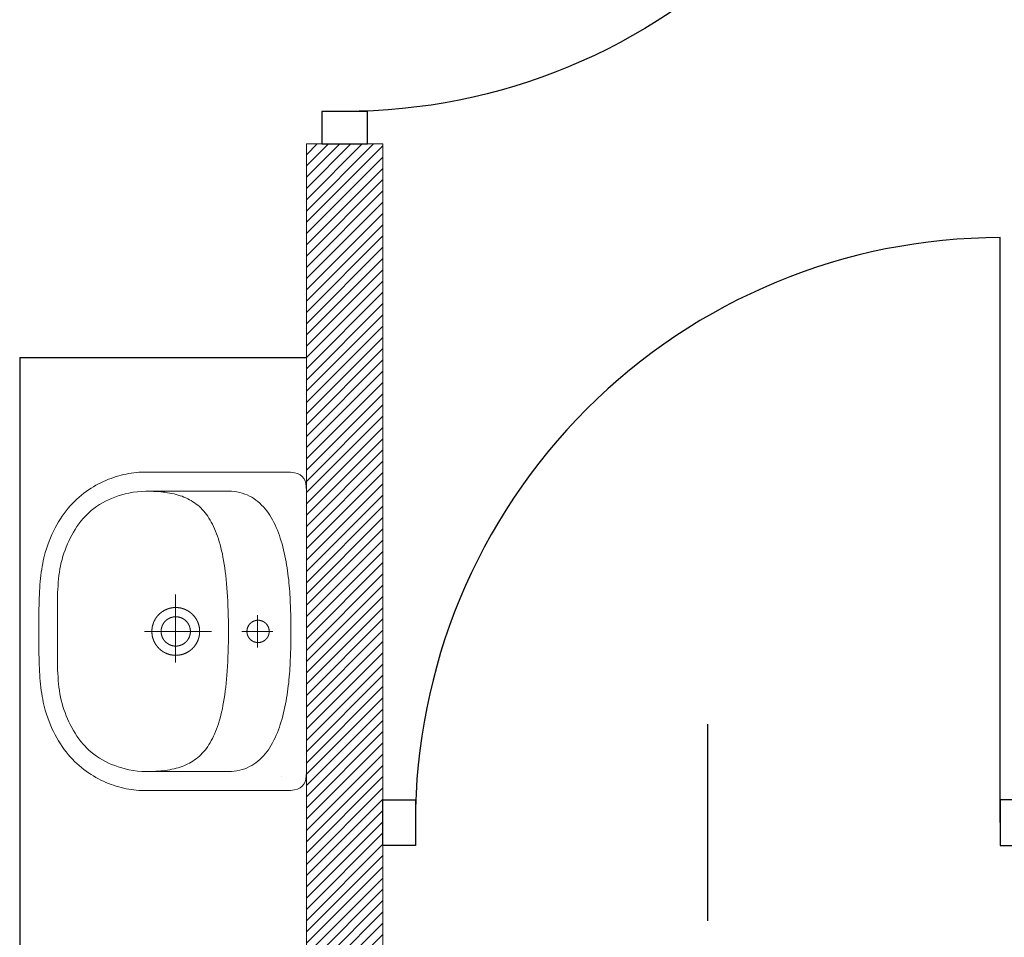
# Model space of a CAD drawing. Header units: inches. Extents: x 27484 to 71626, y -45113 to 39.
# Tile 11 of 256: x 33741 to 33896, y -40141 to -39997. Entities that reach past the tile are written whole.
import ezdxf

# ---------------------------------------------------------------- set-up
doc = ezdxf.new("R2010")
doc.units = ezdxf.units.IN
doc.header["$LTSCALE"] = 50
doc.header["$MEASUREMENT"] = 0
for name, color, linetype, lineweight in [('A-ARMATURA', 45, 'Continuous', 5), ('A-SCIANY', 5, 'Continuous', 18), ('A-SLUSARKA', 4, 'Continuous', 13), ('A-ść. istn.', 8, 'Continuous', 0), ('R-MET-DRZ', 7, 'Continuous', 15)]:
    doc.layers.add(name, color=color, linetype=linetype, lineweight=lineweight)
for name, color, linetype in [('S-DRZ-', 7, 'Continuous'), ('S-DRZ-O', 7, 'Continuous'), ('S-DRZ-SKRZYD', 5, 'Continuous'), ('S-DRZ-WEGAR', 7, 'Continuous')]:
    doc.layers.add(name, color=color, linetype=linetype)

# ---------------------------------------------------------------- blocks, each defined once
blk = doc.blocks.new('D90-L-DL')
at = {"layer": 'S-DRZ-'}
blk.add_arc((-45, 0), 90, 270, 0, dxfattribs=at)
at = {"layer": 'S-DRZ-O'}
blk.add_line((0, 15.12), (0, -15.12), dxfattribs=at)
at = {"layer": 'S-DRZ-SKRZYD'}
blk.add_line((-45, 0), (-45, -90), dxfattribs=at)
at = {"layer": 'S-DRZ-WEGAR'}
for points in [[(-50, -3.5), (-45, -3.5), (-45, 3.5), (-50, 3.5)], [(45, 3.5), (50, 3.5), (50, -3.5), (45, -3.5)]]:
    blk.add_lwpolyline(points, close=True, dxfattribs=at)
blk = doc.blocks.new('A$C07123322')
at = {"layer": 'A-SLUSARKA', "xscale": 1.020000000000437, "yscale": 1.020000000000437, "zscale": 1.020000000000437, "rotation": 270}
blk.add_blockref('D90-L-DL', (40.58, -45.9), dxfattribs=at)
blk = doc.blocks.new('A$C3A7D2EB8')
at = {"layer": 'A-ARMATURA'}
for p, q in [((22.71, 16.63), (22.71, 16.63)), ((1.75, 12.95), (1.75, 12.95)), ((2.3, 0.03), (2.3, 0.03)), ((3.75, 0.03), (3.75, 0.03))]:
    blk.add_line(p, q, dxfattribs=at)
for points in [[(-0.01, -21.47), (-0.62, -21.46), (-1.23, -21.46), (-1.83, -21.46), (-2.42, -21.46), (-3, -21.45), (-3.57, -21.44), (-4.14, -21.43), (-4.69, -21.41), (-5.23, -21.39), (-5.77, -21.37), (-6.3, -21.34), (-6.82, -21.31), (-7.33, -21.28), (-7.83, -21.24), (-8.32, -21.19), (-8.8, -21.13), (-9.28, -21.07), (-9.75, -21.01), (-10.21, -20.93), (-10.66, -20.85), (-11.1, -20.76), (-11.53, -20.67), (-11.96, -20.56), (-12.38, -20.45), (-12.38, -20.45), (-12.98, -20.26), (-13.57, -20.07), (-14.14, -19.86), (-14.69, -19.64), (-15.22, -19.41), (-15.74, -19.16), (-16.25, -18.91), (-16.73, -18.64), (-17.2, -18.37), (-17.66, -18.08), (-18.1, -17.78), (-18.52, -17.48), (-18.93, -17.17), (-19.32, -16.85), (-19.7, -16.52), (-20.06, -16.18), (-20.41, -15.84), (-20.75, -15.49), (-21.07, -15.13), (-21.38, -14.77), (-21.67, -14.4), (-21.95, -14.03), (-22.21, -13.65), (-22.46, -13.27), (-22.7, -12.89), (-22.93, -12.5), (-23.14, -12.11), (-23.34, -11.72), (-23.53, -11.32), (-23.71, -10.92), (-23.87, -10.53), (-24.02, -10.13), (-24.16, -9.73), (-24.29, -9.33), (-24.41, -8.93), (-24.52, -8.53), (-24.61, -8.13), (-24.7, -7.73), (-24.77, -7.34), (-24.84, -6.95), (-24.89, -6.56), (-24.93, -6.17), (-24.97, -5.79), (-24.99, -5.41), (-25, -5.03), (-25.01, -4.67), (-25.01, -4.67), (-25.01, 17.36), (-24.98, 18.05), (-24.9, 18.65), (-24.76, 19.14), (-24.57, 19.55), (-24.31, 19.88), (-24, 20.13), (-23.63, 20.32), (-23.19, 20.44), (-22.69, 20.51), (-22.13, 20.53), (-0.01, 20.53), (22.12, 20.53), (22.68, 20.51), (23.18, 20.44), (23.61, 20.32), (23.99, 20.13), (24.3, 19.88), (24.55, 19.55), (24.75, 19.14), (24.88, 18.65), (24.97, 18.05), (24.99, 17.36), (24.99, -4.67), (24.99, -5.03), (24.97, -5.41), (24.95, -5.79), (24.92, -6.17), (24.87, -6.56), (24.82, -6.95), (24.76, -7.34), (24.68, -7.73), (24.6, -8.13), (24.5, -8.53), (24.4, -8.93), (24.28, -9.33), (24.15, -9.73), (24.01, -10.13), (23.86, -10.53), (23.69, -10.92), (23.52, -11.32), (23.33, -11.72), (23.13, -12.11), (22.91, -12.5), (22.69, -12.89), (22.45, -13.27), (22.2, -13.65), (21.93, -14.03), (21.65, -14.4), (21.36, -14.77), (21.05, -15.13), (20.73, -15.49), (20.4, -15.84), (20.05, -16.18), (19.69, -16.52), (19.31, -16.85), (18.91, -17.17), (18.51, -17.48), (18.08, -17.78), (17.64, -18.08), (17.19, -18.37), (16.72, -18.64), (16.23, -18.91), (15.73, -19.16), (15.21, -19.41), (14.67, -19.64), (14.12, -19.86), (13.55, -20.07), (12.97, -20.26), (12.36, -20.45), (12.36, -20.45), (11.94, -20.56), (11.52, -20.67), (11.08, -20.76), (10.64, -20.85), (10.19, -20.93), (9.73, -21.01), (9.26, -21.07), (8.79, -21.13), (8.3, -21.19), (7.81, -21.24), (7.31, -21.28), (6.8, -21.31), (6.28, -21.34), (5.75, -21.37), (5.22, -21.39), (4.67, -21.41), (4.12, -21.43), (3.56, -21.44), (2.99, -21.45), (2.41, -21.46), (1.82, -21.46), (1.22, -21.46), (0.61, -21.46), (-0.01, -21.47)], [(-0.01, -18.53), (0.52, -18.54), (1.05, -18.54), (1.59, -18.54), (2.14, -18.55), (2.69, -18.55), (3.24, -18.55), (3.8, -18.55), (4.36, -18.55), (4.92, -18.54), (5.48, -18.53), (6.04, -18.51), (6.6, -18.48), (7.15, -18.45), (7.69, -18.41), (8.23, -18.36), (8.76, -18.3), (9.28, -18.23), (9.79, -18.15), (10.3, -18.05), (10.8, -17.93), (11.29, -17.81), (11.78, -17.67), (12.27, -17.52), (12.75, -17.35), (13.23, -17.17), (13.7, -16.97), (14.17, -16.76), (14.63, -16.54), (15.08, -16.3), (15.54, -16.04), (15.98, -15.77), (16.42, -15.48), (16.85, -15.17), (17.28, -14.85), (17.71, -14.51), (18.56, -13.69), (18.93, -13.26), (19.28, -12.83), (19.6, -12.39), (19.9, -11.94), (20.17, -11.49), (20.42, -11.02), (20.65, -10.54), (20.87, -10.04), (21.06, -9.53), (21.24, -9), (21.41, -8.46), (21.56, -7.9), (21.7, -7.32), (21.82, -6.65), (21.91, -5.99), (21.97, -5.32), (21.99, -4.64), (21.99, 8.3), (21.98, 8.76), (21.93, 9.21), (21.87, 9.64), (21.78, 10.06), (21.67, 10.46), (21.55, 10.85), (21.39, 11.23), (21.22, 11.6), (21.03, 11.95), (20.83, 12.29), (20.6, 12.61), (20.35, 12.92), (20.09, 13.23), (19.82, 13.51), (19.52, 13.79), (19.22, 14.06), (18.89, 14.31), (18.56, 14.56), (18.21, 14.79), (17.85, 15.01), (17.48, 15.22), (17.09, 15.43), (16.7, 15.62), (16.29, 15.8), (15.88, 15.98), (15.46, 16.14), (15.03, 16.3), (14.59, 16.44), (14.15, 16.58), (13.7, 16.72), (13.25, 16.84), (12.79, 16.95), (12.32, 17.06), (11.86, 17.16), (11.39, 17.26), (10.91, 17.35), (10.44, 17.43), (9.97, 17.5), (9.49, 17.57), (9.02, 17.64), (8.55, 17.69), (8.07, 17.75), (7.61, 17.8), (7.14, 17.84), (6.68, 17.88), (6.22, 17.91), (5.77, 17.94), (5.32, 17.97), (4.88, 17.99), (4.44, 18.01), (4.02, 18.03), (3.6, 18.05), (3.19, 18.06), (2.79, 18.07), (2.4, 18.08), (2.01, 18.08), (1.65, 18.09), (1.29, 18.09), (0.94, 18.09), (0.61, 18.09), (0.3, 18.09), (-0.01, 18.09), (-0.01, 18.09), (-0.31, 18.09), (-0.63, 18.09), (-0.96, 18.09), (-1.3, 18.09), (-1.66, 18.09), (-2.03, 18.08), (-2.41, 18.08), (-2.8, 18.07), (-3.2, 18.06), (-3.61, 18.05), (-4.03, 18.03), (-4.46, 18.01), (-4.89, 17.99), (-5.34, 17.97), (-5.78, 17.94), (-6.24, 17.91), (-6.69, 17.88), (-7.16, 17.84), (-7.62, 17.8), (-8.09, 17.75), (-8.56, 17.69), (-9.03, 17.64), (-9.51, 17.57), (-9.98, 17.5), (-10.46, 17.43), (-10.93, 17.35), (-11.4, 17.26), (-11.87, 17.16), (-12.34, 17.06), (-12.8, 16.95), (-13.26, 16.84), (-13.72, 16.72), (-14.17, 16.58), (-14.61, 16.44), (-15.05, 16.3), (-15.47, 16.14), (-15.9, 15.98), (-16.31, 15.8), (-16.71, 15.62), (-17.11, 15.43), (-17.49, 15.22), (-17.86, 15.01), (-18.23, 14.79), (-18.57, 14.56), (-18.91, 14.31), (-19.23, 14.06), (-19.54, 13.79), (-19.83, 13.51), (-20.11, 13.23), (-20.37, 12.92), (-20.61, 12.61), (-20.84, 12.29), (-21.05, 11.95), (-21.24, 11.6), (-21.41, 11.23), (-21.56, 10.85), (-21.69, 10.46), (-21.8, 10.06), (-21.89, 9.64), (-21.95, 9.21), (-21.99, 8.76), (-22.01, 8.3), (-22.01, 8.3), (-22.01, -4.64), (-21.98, -5.32), (-21.92, -5.99), (-21.84, -6.65), (-21.72, -7.32), (-21.58, -7.9), (-21.42, -8.46), (-21.26, -9), (-21.08, -9.53), (-20.88, -10.04), (-20.67, -10.54), (-20.44, -11.02), (-20.19, -11.49), (-19.91, -11.94), (-19.62, -12.39), (-19.3, -12.83), (-18.95, -13.26), (-18.58, -13.69), (-17.72, -14.51), (-17.3, -14.85), (-16.87, -15.17), (-16.44, -15.48), (-16, -15.77), (-15.55, -16.04), (-15.1, -16.3), (-14.64, -16.54), (-14.18, -16.76), (-13.72, -16.97), (-13.24, -17.17), (-12.77, -17.35), (-12.29, -17.52), (-11.8, -17.67), (-11.31, -17.81), (-10.81, -17.93), (-10.31, -18.05), (-9.81, -18.15), (-9.3, -18.23), (-8.78, -18.3), (-8.25, -18.36), (-7.71, -18.41), (-7.16, -18.45), (-6.61, -18.48), (-6.06, -18.51), (-5.5, -18.53), (-4.94, -18.54), (-4.38, -18.55), (-3.82, -18.55), (-3.26, -18.55), (-2.7, -18.55), (-2.15, -18.55), (-1.61, -18.54), (-1.06, -18.54), (-0.53, -18.54)], [(1.75, 12.94), (1.75, 12.97), (1.75, 12.99), (1.75, 13.01), (1.75, 13.04), (1.75, 13.06), (1.74, 13.08), (1.74, 13.11), (1.74, 13.13), (1.74, 13.15), (1.74, 13.17), (1.73, 13.2), (1.73, 13.22), (1.72, 13.24), (1.72, 13.26), (1.72, 13.29), (1.71, 13.31), (1.71, 13.33), (1.7, 13.35), (1.7, 13.38), (1.69, 13.4), (1.68, 13.42), (1.68, 13.44), (1.67, 13.46), (1.66, 13.49), (1.66, 13.51), (1.65, 13.53), (1.64, 13.55), (1.63, 13.57), (1.63, 13.59), (1.62, 13.61), (1.61, 13.64), (1.6, 13.66), (1.59, 13.68), (1.58, 13.7), (1.57, 13.72), (1.56, 13.74), (1.55, 13.76), (1.54, 13.78), (1.53, 13.8), (1.52, 13.82), (1.5, 13.84), (1.49, 13.86), (1.48, 13.88), (1.47, 13.9), (1.46, 13.92), (1.44, 13.94), (1.43, 13.96), (1.42, 13.97), (1.4, 13.99), (1.39, 14.01), (1.38, 14.03), (1.36, 14.05), (1.35, 14.06), (1.33, 14.08), (1.32, 14.1), (1.3, 14.12), (1.29, 14.13), (1.27, 14.15), (1.25, 14.17), (1.24, 14.18), (1.22, 14.2), (1.21, 14.21), (1.19, 14.23), (1.17, 14.25), (1.16, 14.26), (1.14, 14.28), (1.12, 14.29), (1.1, 14.31), (1.08, 14.32), (1.07, 14.33), (1.05, 14.35), (1.03, 14.36), (1.01, 14.37), (0.99, 14.39), (0.97, 14.4), (0.95, 14.41), (0.94, 14.43), (0.92, 14.44), (0.9, 14.45), (0.88, 14.46), (0.86, 14.47), (0.84, 14.48), (0.82, 14.49), (0.8, 14.51), (0.78, 14.52), (0.76, 14.53), (0.73, 14.54), (0.71, 14.54), (0.69, 14.55), (0.67, 14.56), (0.65, 14.57), (0.63, 14.58), (0.61, 14.59), (0.59, 14.6), (0.56, 14.6), (0.54, 14.61), (0.52, 14.62), (0.5, 14.62), (0.48, 14.63), (0.45, 14.64), (0.43, 14.64), (0.41, 14.65), (0.39, 14.65), (0.37, 14.66), (0.34, 14.66), (0.32, 14.67), (0.3, 14.67), (0.28, 14.68), (0.25, 14.68), (0.23, 14.68), (0.21, 14.68), (0.18, 14.69), (0.16, 14.69), (0.14, 14.69), (0.12, 14.69), (0.09, 14.69), (0.07, 14.7), (0.05, 14.7), (0.02, 14.7), (0, 14.7), (-0.02, 14.7), (-0.04, 14.7), (-0.07, 14.7), (-0.09, 14.69), (-0.11, 14.69), (-0.14, 14.69), (-0.16, 14.69), (-0.18, 14.69), (-0.2, 14.69), (-0.23, 14.68), (-0.25, 14.68), (-0.27, 14.68), (-0.29, 14.67), (-0.32, 14.67), (-0.34, 14.66), (-0.36, 14.66), (-0.38, 14.65), (-0.41, 14.65), (-0.43, 14.64), (-0.45, 14.64), (-0.47, 14.63), (-0.5, 14.63), (-0.52, 14.62), (-0.54, 14.61), (-0.56, 14.6), (-0.58, 14.6), (-0.6, 14.59), (-0.63, 14.58), (-0.65, 14.57), (-0.67, 14.56), (-0.69, 14.56), (-0.71, 14.55), (-0.73, 14.54), (-0.75, 14.53), (-0.77, 14.52), (-0.79, 14.51), (-0.81, 14.5), (-0.83, 14.49), (-0.85, 14.47), (-0.87, 14.46), (-0.89, 14.45), (-0.91, 14.44), (-0.93, 14.43), (-0.95, 14.42), (-0.97, 14.4), (-0.99, 14.39), (-1.01, 14.38), (-1.03, 14.36), (-1.05, 14.35), (-1.06, 14.34), (-1.08, 14.32), (-1.1, 14.31), (-1.12, 14.29), (-1.13, 14.28), (-1.15, 14.26), (-1.17, 14.25), (-1.19, 14.23), (-1.2, 14.22), (-1.22, 14.2), (-1.24, 14.19), (-1.25, 14.17), (-1.27, 14.15), (-1.28, 14.14), (-1.3, 14.12), (-1.31, 14.1), (-1.33, 14.09), (-1.34, 14.07), (-1.36, 14.05), (-1.37, 14.03), (-1.39, 14.01), (-1.4, 14), (-1.41, 13.98), (-1.43, 13.96), (-1.44, 13.94), (-1.45, 13.92), (-1.47, 13.9), (-1.48, 13.88), (-1.49, 13.86), (-1.5, 13.84), (-1.51, 13.82), (-1.53, 13.8), (-1.54, 13.78), (-1.55, 13.76), (-1.56, 13.74), (-1.57, 13.72), (-1.58, 13.7), (-1.59, 13.68), (-1.6, 13.66), (-1.61, 13.64), (-1.62, 13.62), (-1.62, 13.6), (-1.63, 13.58), (-1.64, 13.55), (-1.65, 13.53), (-1.66, 13.51), (-1.66, 13.49), (-1.67, 13.47), (-1.68, 13.45), (-1.68, 13.42), (-1.69, 13.4), (-1.7, 13.38), (-1.7, 13.36), (-1.71, 13.34), (-1.71, 13.31), (-1.72, 13.29), (-1.72, 13.27), (-1.72, 13.25), (-1.73, 13.22), (-1.73, 13.2), (-1.73, 13.18), (-1.74, 13.15), (-1.74, 13.13), (-1.74, 13.11), (-1.74, 13.09), (-1.75, 13.06), (-1.75, 13.04), (-1.75, 13.02), (-1.75, 13), (-1.75, 12.97), (-1.75, 12.95), (-1.75, 12.93), (-1.75, 12.9), (-1.75, 12.88), (-1.75, 12.86), (-1.75, 12.83), (-1.74, 12.81), (-1.74, 12.79), (-1.74, 12.77), (-1.74, 12.74), (-1.74, 12.72), (-1.73, 12.7), (-1.73, 12.68), (-1.73, 12.65), (-1.72, 12.63), (-1.72, 12.61), (-1.71, 12.59), (-1.71, 12.56), (-1.7, 12.54), (-1.7, 12.52), (-1.69, 12.5), (-1.68, 12.47), (-1.68, 12.45), (-1.67, 12.43), (-1.67, 12.41), (-1.66, 12.39), (-1.65, 12.37), (-1.64, 12.34), (-1.63, 12.32), (-1.63, 12.3), (-1.62, 12.28), (-1.61, 12.26), (-1.6, 12.24), (-1.59, 12.22), (-1.58, 12.2), (-1.57, 12.18), (-1.56, 12.15), (-1.55, 12.13), (-1.54, 12.11), (-1.53, 12.09), (-1.52, 12.07), (-1.51, 12.05), (-1.49, 12.03), (-1.48, 12.02), (-1.47, 12), (-1.46, 11.98), (-1.44, 11.96), (-1.43, 11.94), (-1.42, 11.92), (-1.4, 11.9), (-1.39, 11.88), (-1.38, 11.87), (-1.36, 11.85), (-1.35, 11.83), (-1.33, 11.81), (-1.32, 11.79), (-1.3, 11.78), (-1.29, 11.76), (-1.27, 11.74), (-1.26, 11.73), (-1.24, 11.71), (-1.22, 11.7), (-1.21, 11.68), (-1.19, 11.66), (-1.17, 11.65), (-1.16, 11.63), (-1.14, 11.62), (-1.12, 11.6), (-1.1, 11.59), (-1.09, 11.57), (-1.07, 11.56), (-1.05, 11.55), (-1.03, 11.53), (-1.01, 11.52), (-0.99, 11.51), (-0.97, 11.49), (-0.96, 11.48), (-0.94, 11.47), (-0.92, 11.46), (-0.9, 11.44), (-0.88, 11.43), (-0.86, 11.42), (-0.84, 11.41), (-0.82, 11.4), (-0.8, 11.39), (-0.78, 11.38), (-0.76, 11.37), (-0.73, 11.36), (-0.71, 11.35), (-0.69, 11.34), (-0.67, 11.33), (-0.65, 11.32), (-0.63, 11.31), (-0.61, 11.31), (-0.59, 11.3), (-0.56, 11.29), (-0.54, 11.28), (-0.52, 11.28), (-0.5, 11.27), (-0.48, 11.26), (-0.46, 11.26), (-0.43, 11.25), (-0.41, 11.25), (-0.39, 11.24), (-0.37, 11.24), (-0.34, 11.23), (-0.32, 11.23), (-0.3, 11.22), (-0.28, 11.22), (-0.25, 11.22), (-0.23, 11.21), (-0.21, 11.21), (-0.19, 11.21), (-0.16, 11.2), (-0.14, 11.2), (-0.12, 11.2), (-0.09, 11.2), (-0.07, 11.2), (-0.05, 11.2), (-0.03, 11.2), (0, 11.2), (0.02, 11.2), (0.04, 11.2), (0.07, 11.2), (0.09, 11.2), (0.11, 11.2), (0.13, 11.2), (0.16, 11.2), (0.18, 11.21), (0.2, 11.21), (0.23, 11.21), (0.25, 11.21), (0.27, 11.22), (0.29, 11.22), (0.32, 11.23), (0.34, 11.23), (0.36, 11.23), (0.38, 11.24), (0.41, 11.24), (0.43, 11.25), (0.45, 11.26), (0.47, 11.26), (0.49, 11.27), (0.52, 11.28), (0.54, 11.28), (0.56, 11.29), (0.58, 11.3), (0.6, 11.3), (0.62, 11.31), (0.65, 11.32), (0.67, 11.33), (0.69, 11.34), (0.71, 11.35), (0.73, 11.36), (0.75, 11.37), (0.77, 11.38), (0.79, 11.39), (0.81, 11.4), (0.83, 11.41), (0.85, 11.42), (0.87, 11.43), (0.89, 11.44), (0.91, 11.45), (0.93, 11.47), (0.95, 11.48), (0.97, 11.49), (0.99, 11.5), (1.01, 11.52), (1.03, 11.53), (1.04, 11.54), (1.06, 11.56), (1.08, 11.57), (1.1, 11.59), (1.12, 11.6), (1.13, 11.61), (1.15, 11.63), (1.17, 11.65), (1.19, 11.66), (1.2, 11.68), (1.22, 11.69), (1.24, 11.71), (1.25, 11.72), (1.27, 11.74), (1.28, 11.76), (1.3, 11.77), (1.31, 11.79), (1.33, 11.81), (1.34, 11.83), (1.36, 11.84), (1.37, 11.86), (1.39, 11.88), (1.4, 11.9), (1.41, 11.92), (1.43, 11.94), (1.44, 11.95), (1.45, 11.97), (1.47, 11.99), (1.48, 12.01), (1.49, 12.03), (1.5, 12.05), (1.51, 12.07), (1.53, 12.09), (1.54, 12.11), (1.55, 12.13), (1.56, 12.15), (1.57, 12.17), (1.58, 12.19), (1.59, 12.21), (1.6, 12.23), (1.61, 12.25), (1.62, 12.28), (1.62, 12.3), (1.63, 12.32), (1.64, 12.34), (1.65, 12.36), (1.66, 12.38), (1.66, 12.4), (1.67, 12.43), (1.68, 12.45), (1.68, 12.47), (1.69, 12.49), (1.7, 12.51), (1.7, 12.54), (1.71, 12.56), (1.71, 12.58), (1.72, 12.6), (1.72, 12.63), (1.72, 12.65), (1.73, 12.67), (1.73, 12.69), (1.73, 12.72), (1.74, 12.74), (1.74, 12.76), (1.74, 12.78), (1.74, 12.81), (1.75, 12.83), (1.75, 12.85), (1.75, 12.88), (1.75, 12.9), (1.75, 12.92), (1.75, 12.94)], [(3.75, 0.02), (3.75, 0.06), (3.75, 0.09), (3.75, 0.12), (3.75, 0.16), (3.75, 0.19), (3.74, 0.22), (3.74, 0.26), (3.74, 0.29), (3.74, 0.32), (3.74, 0.36), (3.73, 0.39), (3.73, 0.42), (3.73, 0.46), (3.72, 0.49), (3.72, 0.52), (3.71, 0.56), (3.71, 0.59), (3.7, 0.62), (3.7, 0.66), (3.69, 0.69), (3.68, 0.72), (3.68, 0.76), (3.67, 0.79), (3.66, 0.82), (3.66, 0.85), (3.65, 0.89), (3.64, 0.92), (3.63, 0.95), (3.63, 0.99), (3.62, 1.02), (3.61, 1.05), (3.6, 1.08), (3.59, 1.11), (3.58, 1.15), (3.57, 1.18), (3.56, 1.21), (3.55, 1.24), (3.54, 1.27), (3.53, 1.31), (3.51, 1.34), (3.5, 1.37), (3.49, 1.4), (3.48, 1.43), (3.46, 1.46), (3.45, 1.49), (3.44, 1.52), (3.42, 1.55), (3.41, 1.59), (3.4, 1.62), (3.38, 1.65), (3.37, 1.68), (3.35, 1.71), (3.34, 1.74), (3.32, 1.77), (3.31, 1.8), (3.29, 1.83), (3.27, 1.85), (3.26, 1.88), (3.24, 1.91), (3.22, 1.94), (3.21, 1.97), (3.19, 2), (3.17, 2.03), (3.15, 2.06), (3.14, 2.08), (3.12, 2.11), (3.1, 2.14), (3.08, 2.17), (3.06, 2.19), (3.04, 2.22), (3.02, 2.25), (3, 2.28), (2.98, 2.3), (2.96, 2.33), (2.94, 2.36), (2.92, 2.38), (2.9, 2.41), (2.88, 2.43), (2.85, 2.46), (2.83, 2.49), (2.81, 2.51), (2.79, 2.54), (2.76, 2.56), (2.74, 2.59), (2.72, 2.61), (2.7, 2.63), (2.67, 2.66), (2.65, 2.68), (2.63, 2.71), (2.6, 2.73), (2.58, 2.75), (2.55, 2.77), (2.53, 2.8), (2.5, 2.82), (2.48, 2.84), (2.45, 2.86), (2.43, 2.89), (2.4, 2.91), (2.38, 2.93), (2.35, 2.95), (2.32, 2.97), (2.3, 2.99), (2.27, 3.01), (2.24, 3.03), (2.22, 3.05), (2.19, 3.07), (2.16, 3.09), (2.13, 3.11), (2.11, 3.13), (2.08, 3.15), (2.05, 3.17), (2.02, 3.19), (1.99, 3.2), (1.97, 3.22), (1.94, 3.24), (1.91, 3.26), (1.88, 3.27), (1.85, 3.29), (1.82, 3.31), (1.79, 3.32), (1.76, 3.34), (1.73, 3.35), (1.7, 3.37), (1.67, 3.38), (1.64, 3.4), (1.61, 3.41), (1.58, 3.43), (1.55, 3.44), (1.52, 3.46), (1.49, 3.47), (1.46, 3.48), (1.43, 3.49), (1.4, 3.51), (1.37, 3.52), (1.33, 3.53), (1.3, 3.54), (1.27, 3.56), (1.24, 3.57), (1.21, 3.58), (1.18, 3.59), (1.14, 3.6), (1.11, 3.61), (1.08, 3.62), (1.05, 3.63), (1.02, 3.64), (0.98, 3.65), (0.95, 3.65), (0.92, 3.66), (0.89, 3.67), (0.85, 3.68), (0.82, 3.69), (0.79, 3.69), (0.75, 3.7), (0.72, 3.71), (0.69, 3.71), (0.66, 3.72), (0.62, 3.73), (0.59, 3.73), (0.56, 3.74), (0.52, 3.74), (0.49, 3.75), (0.46, 3.75), (0.42, 3.75), (0.39, 3.76), (0.36, 3.76), (0.32, 3.76), (0.29, 3.77), (0.26, 3.77), (0.22, 3.77), (0.19, 3.77), (0.16, 3.77), (0.12, 3.78), (0.09, 3.78), (0.05, 3.78), (0.02, 3.78), (-0.01, 3.78), (-0.05, 3.78), (-0.08, 3.78), (-0.11, 3.78), (-0.15, 3.77), (-0.18, 3.77), (-0.21, 3.77), (-0.25, 3.77), (-0.28, 3.77), (-0.31, 3.76), (-0.35, 3.76), (-0.38, 3.76), (-0.41, 3.75), (-0.45, 3.75), (-0.48, 3.75), (-0.51, 3.74), (-0.55, 3.74), (-0.58, 3.73), (-0.61, 3.73), (-0.65, 3.72), (-0.68, 3.72), (-0.71, 3.71), (-0.75, 3.7), (-0.78, 3.7), (-0.81, 3.69), (-0.84, 3.68), (-0.88, 3.67), (-0.91, 3.67), (-0.94, 3.66), (-0.97, 3.65), (-1.01, 3.64), (-1.04, 3.63), (-1.07, 3.62), (-1.1, 3.61), (-1.14, 3.6), (-1.17, 3.59), (-1.2, 3.58), (-1.23, 3.57), (-1.26, 3.56), (-1.29, 3.55), (-1.33, 3.54), (-1.36, 3.52), (-1.39, 3.51), (-1.42, 3.5), (-1.45, 3.49), (-1.48, 3.47), (-1.51, 3.46), (-1.54, 3.45), (-1.57, 3.43), (-1.6, 3.42), (-1.63, 3.4), (-1.66, 3.39), (-1.69, 3.37), (-1.72, 3.36), (-1.75, 3.34), (-1.78, 3.33), (-1.81, 3.31), (-1.84, 3.29), (-1.87, 3.28), (-1.9, 3.26), (-1.93, 3.24), (-1.96, 3.23), (-1.99, 3.21), (-2.01, 3.19), (-2.04, 3.17), (-2.07, 3.15), (-2.1, 3.13), (-2.13, 3.12), (-2.15, 3.1), (-2.18, 3.08), (-2.21, 3.06), (-2.24, 3.04), (-2.26, 3.02), (-2.29, 3), (-2.32, 2.98), (-2.34, 2.96), (-2.37, 2.93), (-2.39, 2.91), (-2.42, 2.89), (-2.45, 2.87), (-2.47, 2.85), (-2.5, 2.83), (-2.52, 2.8), (-2.55, 2.78), (-2.57, 2.76), (-2.59, 2.73), (-2.62, 2.71), (-2.64, 2.69), (-2.67, 2.66), (-2.69, 2.64), (-2.71, 2.62), (-2.74, 2.59), (-2.76, 2.57), (-2.78, 2.54), (-2.8, 2.52), (-2.83, 2.49), (-2.85, 2.47), (-2.87, 2.44), (-2.89, 2.42), (-2.91, 2.39), (-2.93, 2.36), (-2.95, 2.34), (-2.97, 2.31), (-3, 2.28), (-3.02, 2.26), (-3.03, 2.23), (-3.05, 2.2), (-3.07, 2.18), (-3.09, 2.15), (-3.11, 2.12), (-3.13, 2.09), (-3.15, 2.06), (-3.17, 2.04), (-3.18, 2.01), (-3.2, 1.98), (-3.22, 1.95), (-3.24, 1.92), (-3.25, 1.89), (-3.27, 1.86), (-3.29, 1.83), (-3.3, 1.8), (-3.32, 1.77), (-3.33, 1.74), (-3.35, 1.71), (-3.36, 1.68), (-3.38, 1.65), (-3.39, 1.62), (-3.41, 1.59), (-3.42, 1.56), (-3.43, 1.53), (-3.45, 1.5), (-3.46, 1.47), (-3.47, 1.44), (-3.49, 1.41), (-3.5, 1.38), (-3.51, 1.35), (-3.52, 1.31), (-3.53, 1.28), (-3.54, 1.25), (-3.56, 1.22), (-3.57, 1.19), (-3.58, 1.16), (-3.59, 1.12), (-3.6, 1.09), (-3.61, 1.06), (-3.61, 1.03), (-3.62, 0.99), (-3.63, 0.96), (-3.64, 0.93), (-3.65, 0.9), (-3.66, 0.86), (-3.66, 0.83), (-3.67, 0.8), (-3.68, 0.77), (-3.68, 0.73), (-3.69, 0.7), (-3.7, 0.67), (-3.7, 0.63), (-3.71, 0.6), (-3.71, 0.57), (-3.72, 0.53), (-3.72, 0.5), (-3.72, 0.47), (-3.73, 0.43), (-3.73, 0.4), (-3.73, 0.37), (-3.74, 0.33), (-3.74, 0.3), (-3.74, 0.27), (-3.74, 0.23), (-3.75, 0.2), (-3.75, 0.17), (-3.75, 0.13), (-3.75, 0.1), (-3.75, 0.07), (-3.75, 0.03), (-3.75, 0), (-3.75, -0.04), (-3.75, -0.07), (-3.75, -0.1), (-3.75, -0.14), (-3.74, -0.17), (-3.74, -0.2), (-3.74, -0.24), (-3.74, -0.27), (-3.74, -0.3), (-3.73, -0.34), (-3.73, -0.37), (-3.73, -0.4), (-3.72, -0.44), (-3.72, -0.47), (-3.71, -0.5), (-3.71, -0.54), (-3.7, -0.57), (-3.7, -0.6), (-3.69, -0.64), (-3.68, -0.67), (-3.68, -0.7), (-3.67, -0.73), (-3.66, -0.77), (-3.66, -0.8), (-3.65, -0.83), (-3.64, -0.87), (-3.63, -0.9), (-3.63, -0.93), (-3.62, -0.96), (-3.61, -1), (-3.6, -1.03), (-3.59, -1.06), (-3.58, -1.09), (-3.57, -1.12), (-3.56, -1.16), (-3.55, -1.19), (-3.54, -1.22), (-3.53, -1.25), (-3.51, -1.28), (-3.5, -1.31), (-3.49, -1.35), (-3.48, -1.38), (-3.46, -1.41), (-3.45, -1.44), (-3.44, -1.47), (-3.43, -1.5), (-3.41, -1.53), (-3.4, -1.56), (-3.38, -1.59), (-3.37, -1.62), (-3.35, -1.65), (-3.34, -1.68), (-3.32, -1.71), (-3.31, -1.74), (-3.29, -1.77), (-3.27, -1.8), (-3.26, -1.83), (-3.24, -1.86), (-3.22, -1.89), (-3.21, -1.92), (-3.19, -1.94), (-3.17, -1.97), (-3.15, -2), (-3.14, -2.03), (-3.12, -2.06), (-3.1, -2.09), (-3.08, -2.11), (-3.06, -2.14), (-3.04, -2.17), (-3.02, -2.19), (-3, -2.22), (-2.98, -2.25), (-2.96, -2.28), (-2.94, -2.3), (-2.92, -2.33), (-2.9, -2.35), (-2.88, -2.38), (-2.85, -2.41), (-2.83, -2.43), (-2.81, -2.46), (-2.79, -2.48), (-2.77, -2.51), (-2.74, -2.53), (-2.72, -2.55), (-2.7, -2.58), (-2.67, -2.6), (-2.65, -2.63), (-2.63, -2.65), (-2.6, -2.67), (-2.58, -2.7), (-2.55, -2.72), (-2.53, -2.74), (-2.5, -2.77), (-2.48, -2.79), (-2.45, -2.81), (-2.43, -2.83), (-2.4, -2.85), (-2.38, -2.87), (-2.35, -2.9), (-2.32, -2.92), (-2.3, -2.94), (-2.27, -2.96), (-2.24, -2.98), (-2.22, -3), (-2.19, -3.02), (-2.16, -3.04), (-2.13, -3.06), (-2.11, -3.08), (-2.08, -3.09), (-2.05, -3.11), (-2.02, -3.13), (-1.99, -3.15), (-1.97, -3.17), (-1.94, -3.18), (-1.91, -3.2), (-1.88, -3.22), (-1.85, -3.23), (-1.82, -3.25), (-1.79, -3.27), (-1.76, -3.28), (-1.73, -3.3), (-1.7, -3.31), (-1.67, -3.33), (-1.64, -3.34), (-1.61, -3.36), (-1.58, -3.37), (-1.55, -3.39), (-1.52, -3.4), (-1.49, -3.41), (-1.46, -3.43), (-1.43, -3.44), (-1.4, -3.45), (-1.37, -3.47), (-1.33, -3.48), (-1.3, -3.49), (-1.27, -3.5), (-1.24, -3.51), (-1.21, -3.52), (-1.18, -3.53), (-1.14, -3.54), (-1.11, -3.55), (-1.08, -3.56), (-1.05, -3.57), (-1.02, -3.58), (-0.98, -3.59), (-0.95, -3.6), (-0.92, -3.61), (-0.89, -3.62), (-0.85, -3.62), (-0.82, -3.63), (-0.79, -3.64), (-0.75, -3.65), (-0.72, -3.65), (-0.69, -3.66), (-0.66, -3.66), (-0.62, -3.67), (-0.59, -3.68), (-0.56, -3.68), (-0.52, -3.69), (-0.49, -3.69), (-0.46, -3.69), (-0.42, -3.7), (-0.39, -3.7), (-0.36, -3.71), (-0.32, -3.71), (-0.29, -3.71), (-0.26, -3.71), (-0.22, -3.72), (-0.19, -3.72), (-0.16, -3.72), (-0.12, -3.72), (-0.09, -3.72), (-0.06, -3.72), (-0.02, -3.72), (0.01, -3.72), (0.05, -3.72), (0.08, -3.72), (0.11, -3.72), (0.15, -3.72), (0.18, -3.72), (0.21, -3.72), (0.25, -3.71), (0.28, -3.71), (0.31, -3.71), (0.35, -3.71), (0.38, -3.7), (0.41, -3.7), (0.45, -3.7), (0.48, -3.69), (0.51, -3.69), (0.55, -3.68), (0.58, -3.68), (0.61, -3.67), (0.65, -3.67), (0.68, -3.66), (0.71, -3.65), (0.75, -3.65), (0.78, -3.64), (0.81, -3.63), (0.84, -3.63), (0.88, -3.62), (0.91, -3.61), (0.94, -3.6), (0.97, -3.59), (1.01, -3.59), (1.04, -3.58), (1.07, -3.57), (1.1, -3.56), (1.13, -3.55), (1.17, -3.54), (1.2, -3.53), (1.23, -3.52), (1.26, -3.5), (1.29, -3.49), (1.33, -3.48), (1.36, -3.47), (1.39, -3.46), (1.42, -3.44), (1.45, -3.43), (1.48, -3.42), (1.51, -3.4), (1.54, -3.39), (1.57, -3.38), (1.6, -3.36), (1.63, -3.35), (1.66, -3.33), (1.69, -3.32), (1.72, -3.3), (1.75, -3.29), (1.78, -3.27), (1.81, -3.26), (1.84, -3.24), (1.87, -3.22), (1.9, -3.21), (1.93, -3.19), (1.96, -3.17), (1.99, -3.15), (2.01, -3.14), (2.04, -3.12), (2.07, -3.1), (2.1, -3.08), (2.13, -3.06), (2.15, -3.04), (2.18, -3.02), (2.21, -3), (2.24, -2.98), (2.26, -2.96), (2.29, -2.94), (2.32, -2.92), (2.34, -2.9), (2.37, -2.88), (2.39, -2.86), (2.42, -2.84), (2.44, -2.82), (2.47, -2.79), (2.5, -2.77), (2.52, -2.75), (2.55, -2.73), (2.57, -2.7), (2.59, -2.68), (2.62, -2.66), (2.64, -2.63), (2.67, -2.61), (2.69, -2.59), (2.71, -2.56), (2.74, -2.54), (2.76, -2.51), (2.78, -2.49), (2.8, -2.46), (2.83, -2.44), (2.85, -2.41), (2.87, -2.39), (2.89, -2.36), (2.91, -2.34), (2.93, -2.31), (2.95, -2.28), (2.97, -2.26), (2.99, -2.23), (3.01, -2.2), (3.03, -2.18), (3.05, -2.15), (3.07, -2.12), (3.09, -2.09), (3.11, -2.07), (3.13, -2.04), (3.15, -2.01), (3.17, -1.98), (3.18, -1.95), (3.2, -1.92), (3.22, -1.9), (3.24, -1.87), (3.25, -1.84), (3.27, -1.81), (3.29, -1.78), (3.3, -1.75), (3.32, -1.72), (3.33, -1.69), (3.35, -1.66), (3.36, -1.63), (3.38, -1.6), (3.39, -1.57), (3.41, -1.54), (3.42, -1.51), (3.43, -1.48), (3.45, -1.45), (3.46, -1.42), (3.47, -1.39), (3.49, -1.35), (3.5, -1.32), (3.51, -1.29), (3.52, -1.26), (3.53, -1.23), (3.54, -1.2), (3.56, -1.17), (3.57, -1.13), (3.58, -1.1), (3.59, -1.07), (3.6, -1.04), (3.61, -1), (3.61, -0.97), (3.62, -0.94), (3.63, -0.91), (3.64, -0.88), (3.65, -0.84), (3.66, -0.81), (3.66, -0.78), (3.67, -0.74), (3.68, -0.71), (3.68, -0.68), (3.69, -0.65), (3.7, -0.61), (3.7, -0.58), (3.71, -0.55), (3.71, -0.51), (3.72, -0.48), (3.72, -0.45), (3.72, -0.41), (3.73, -0.38), (3.73, -0.35), (3.73, -0.31), (3.74, -0.28), (3.74, -0.25), (3.74, -0.21), (3.74, -0.18), (3.75, -0.15), (3.75, -0.11), (3.75, -0.08), (3.75, -0.05), (3.75, -0.01), (3.75, 0.02)], [(2.3, 0.02), (2.3, 0.05), (2.3, 0.08), (2.3, 0.1), (2.3, 0.13), (2.3, 0.16), (2.29, 0.18), (2.29, 0.21), (2.29, 0.23), (2.29, 0.26), (2.29, 0.29), (2.28, 0.31), (2.28, 0.34), (2.27, 0.36), (2.27, 0.39), (2.27, 0.42), (2.26, 0.44), (2.26, 0.47), (2.25, 0.49), (2.25, 0.52), (2.24, 0.55), (2.23, 0.57), (2.23, 0.6), (2.22, 0.62), (2.21, 0.65), (2.21, 0.67), (2.2, 0.7), (2.19, 0.72), (2.18, 0.75), (2.18, 0.77), (2.17, 0.8), (2.16, 0.82), (2.15, 0.85), (2.14, 0.87), (2.13, 0.9), (2.12, 0.92), (2.11, 0.94), (2.1, 0.97), (2.09, 0.99), (2.08, 1.02), (2.07, 1.04), (2.05, 1.06), (2.04, 1.09), (2.03, 1.11), (2.02, 1.13), (2, 1.16), (1.99, 1.18), (1.98, 1.2), (1.96, 1.22), (1.95, 1.25), (1.94, 1.27), (1.92, 1.29), (1.91, 1.31), (1.89, 1.33), (1.88, 1.36), (1.86, 1.38), (1.85, 1.4), (1.83, 1.42), (1.81, 1.44), (1.8, 1.46), (1.78, 1.48), (1.77, 1.5), (1.75, 1.52), (1.73, 1.54), (1.71, 1.56), (1.7, 1.58), (1.68, 1.6), (1.66, 1.62), (1.64, 1.64), (1.62, 1.66), (1.6, 1.67), (1.59, 1.69), (1.57, 1.71), (1.55, 1.73), (1.53, 1.75), (1.51, 1.76), (1.49, 1.78), (1.47, 1.8), (1.45, 1.81), (1.43, 1.83), (1.41, 1.85), (1.39, 1.86), (1.36, 1.88), (1.34, 1.89), (1.32, 1.91), (1.3, 1.92), (1.28, 1.94), (1.26, 1.95), (1.23, 1.97), (1.21, 1.98), (1.19, 2), (1.17, 2.01), (1.14, 2.02), (1.12, 2.03), (1.1, 2.05), (1.08, 2.06), (1.05, 2.07), (1.03, 2.08), (1.01, 2.1), (0.98, 2.11), (0.96, 2.12), (0.93, 2.13), (0.91, 2.14), (0.89, 2.15), (0.86, 2.16), (0.84, 2.17), (0.81, 2.18), (0.79, 2.19), (0.76, 2.2), (0.74, 2.21), (0.71, 2.21), (0.69, 2.22), (0.66, 2.23), (0.64, 2.24), (0.61, 2.24), (0.59, 2.25), (0.56, 2.26), (0.54, 2.26), (0.51, 2.27), (0.49, 2.28), (0.46, 2.28), (0.43, 2.29), (0.41, 2.29), (0.38, 2.3), (0.36, 2.3), (0.33, 2.3), (0.3, 2.31), (0.28, 2.31), (0.25, 2.31), (0.23, 2.32), (0.2, 2.32), (0.17, 2.32), (0.15, 2.32), (0.12, 2.32), (0.09, 2.33), (0.07, 2.33), (0.04, 2.33), (0.02, 2.33), (-0.01, 2.33), (-0.04, 2.33), (-0.06, 2.33), (-0.09, 2.33), (-0.12, 2.32), (-0.14, 2.32), (-0.17, 2.32), (-0.19, 2.32), (-0.22, 2.32), (-0.25, 2.31), (-0.27, 2.31), (-0.3, 2.31), (-0.32, 2.3), (-0.35, 2.3), (-0.38, 2.3), (-0.4, 2.29), (-0.43, 2.29), (-0.45, 2.28), (-0.48, 2.28), (-0.51, 2.27), (-0.53, 2.26), (-0.56, 2.26), (-0.58, 2.25), (-0.61, 2.25), (-0.63, 2.24), (-0.66, 2.23), (-0.68, 2.22), (-0.71, 2.22), (-0.73, 2.21), (-0.76, 2.2), (-0.78, 2.19), (-0.81, 2.18), (-0.83, 2.17), (-0.86, 2.16), (-0.88, 2.15), (-0.9, 2.14), (-0.93, 2.13), (-0.95, 2.12), (-0.98, 2.11), (-1, 2.1), (-1.02, 2.09), (-1.05, 2.07), (-1.07, 2.06), (-1.09, 2.05), (-1.12, 2.04), (-1.14, 2.02), (-1.16, 2.01), (-1.19, 2), (-1.21, 1.98), (-1.23, 1.97), (-1.25, 1.96), (-1.27, 1.94), (-1.3, 1.93), (-1.32, 1.91), (-1.34, 1.9), (-1.36, 1.88), (-1.38, 1.87), (-1.4, 1.85), (-1.42, 1.83), (-1.44, 1.82), (-1.46, 1.8), (-1.48, 1.78), (-1.5, 1.77), (-1.52, 1.75), (-1.54, 1.73), (-1.56, 1.71), (-1.58, 1.7), (-1.6, 1.68), (-1.62, 1.66), (-1.64, 1.64), (-1.66, 1.62), (-1.67, 1.6), (-1.69, 1.58), (-1.71, 1.57), (-1.73, 1.55), (-1.75, 1.53), (-1.76, 1.51), (-1.78, 1.49), (-1.8, 1.46), (-1.81, 1.44), (-1.83, 1.42), (-1.84, 1.4), (-1.86, 1.38), (-1.87, 1.36), (-1.89, 1.34), (-1.9, 1.32), (-1.92, 1.3), (-1.93, 1.27), (-1.95, 1.25), (-1.96, 1.23), (-1.97, 1.21), (-1.99, 1.18), (-2, 1.16), (-2.01, 1.14), (-2.03, 1.11), (-2.04, 1.09), (-2.05, 1.07), (-2.06, 1.04), (-2.07, 1.02), (-2.09, 1), (-2.1, 0.97), (-2.11, 0.95), (-2.12, 0.93), (-2.13, 0.9), (-2.14, 0.88), (-2.15, 0.85), (-2.16, 0.83), (-2.17, 0.8), (-2.17, 0.78), (-2.18, 0.75), (-2.19, 0.73), (-2.2, 0.7), (-2.21, 0.68), (-2.21, 0.65), (-2.22, 0.63), (-2.23, 0.6), (-2.23, 0.58), (-2.24, 0.55), (-2.25, 0.53), (-2.25, 0.5), (-2.26, 0.47), (-2.26, 0.45), (-2.27, 0.42), (-2.27, 0.4), (-2.27, 0.37), (-2.28, 0.34), (-2.28, 0.32), (-2.28, 0.29), (-2.29, 0.27), (-2.29, 0.24), (-2.29, 0.21), (-2.29, 0.19), (-2.3, 0.16), (-2.3, 0.14), (-2.3, 0.11), (-2.3, 0.08), (-2.3, 0.06), (-2.3, 0.03), (-2.3, 0), (-2.3, -0.02), (-2.3, -0.05), (-2.3, -0.07), (-2.3, -0.1), (-2.29, -0.13), (-2.29, -0.15), (-2.29, -0.18), (-2.29, -0.21), (-2.29, -0.23), (-2.28, -0.26), (-2.28, -0.28), (-2.28, -0.31), (-2.27, -0.34), (-2.27, -0.36), (-2.26, -0.39), (-2.26, -0.41), (-2.25, -0.44), (-2.25, -0.47), (-2.24, -0.49), (-2.23, -0.52), (-2.23, -0.54), (-2.22, -0.57), (-2.21, -0.59), (-2.21, -0.62), (-2.2, -0.64), (-2.19, -0.67), (-2.18, -0.69), (-2.18, -0.72), (-2.17, -0.74), (-2.16, -0.77), (-2.15, -0.79), (-2.14, -0.82), (-2.13, -0.84), (-2.12, -0.87), (-2.11, -0.89), (-2.1, -0.91), (-2.09, -0.94), (-2.08, -0.96), (-2.07, -0.98), (-2.05, -1.01), (-2.04, -1.03), (-2.03, -1.06), (-2.02, -1.08), (-2, -1.1), (-1.99, -1.12), (-1.98, -1.15), (-1.96, -1.17), (-1.95, -1.19), (-1.94, -1.21), (-1.92, -1.24), (-1.91, -1.26), (-1.89, -1.28), (-1.88, -1.3), (-1.86, -1.32), (-1.85, -1.34), (-1.83, -1.36), (-1.82, -1.39), (-1.8, -1.41), (-1.78, -1.43), (-1.77, -1.45), (-1.75, -1.47), (-1.73, -1.49), (-1.71, -1.51), (-1.7, -1.53), (-1.68, -1.55), (-1.66, -1.56), (-1.64, -1.58), (-1.62, -1.6), (-1.61, -1.62), (-1.59, -1.64), (-1.57, -1.66), (-1.55, -1.67), (-1.53, -1.69), (-1.51, -1.71), (-1.49, -1.73), (-1.47, -1.74), (-1.45, -1.76), (-1.43, -1.78), (-1.41, -1.79), (-1.39, -1.81), (-1.37, -1.82), (-1.34, -1.84), (-1.32, -1.85), (-1.3, -1.87), (-1.28, -1.88), (-1.26, -1.9), (-1.24, -1.91), (-1.21, -1.93), (-1.19, -1.94), (-1.17, -1.95), (-1.15, -1.97), (-1.12, -1.98), (-1.1, -1.99), (-1.08, -2.01), (-1.05, -2.02), (-1.03, -2.03), (-1.01, -2.04), (-0.98, -2.05), (-0.96, -2.06), (-0.93, -2.07), (-0.91, -2.09), (-0.89, -2.1), (-0.86, -2.11), (-0.84, -2.11), (-0.81, -2.12), (-0.79, -2.13), (-0.76, -2.14), (-0.74, -2.15), (-0.71, -2.16), (-0.69, -2.17), (-0.66, -2.18), (-0.64, -2.18), (-0.61, -2.19), (-0.59, -2.2), (-0.56, -2.2), (-0.54, -2.21), (-0.51, -2.22), (-0.49, -2.22), (-0.46, -2.23), (-0.43, -2.23), (-0.41, -2.24), (-0.38, -2.24), (-0.36, -2.24), (-0.33, -2.25), (-0.3, -2.25), (-0.28, -2.26), (-0.25, -2.26), (-0.23, -2.26), (-0.2, -2.26), (-0.17, -2.27), (-0.15, -2.27), (-0.12, -2.27), (-0.1, -2.27), (-0.07, -2.27), (-0.04, -2.27), (-0.02, -2.27), (0.01, -2.27), (0.04, -2.27), (0.06, -2.27), (0.09, -2.27), (0.11, -2.27), (0.14, -2.27), (0.17, -2.27), (0.19, -2.26), (0.22, -2.26), (0.25, -2.26), (0.27, -2.26), (0.3, -2.25), (0.32, -2.25), (0.35, -2.25), (0.38, -2.24), (0.4, -2.24), (0.43, -2.23), (0.45, -2.23), (0.48, -2.22), (0.5, -2.22), (0.53, -2.21), (0.56, -2.2), (0.58, -2.2), (0.61, -2.19), (0.63, -2.18), (0.66, -2.18), (0.68, -2.17), (0.71, -2.16), (0.73, -2.15), (0.76, -2.14), (0.78, -2.14), (0.81, -2.13), (0.83, -2.12), (0.86, -2.11), (0.88, -2.1), (0.9, -2.09), (0.93, -2.08), (0.95, -2.07), (0.98, -2.06), (1, -2.04), (1.02, -2.03), (1.05, -2.02), (1.07, -2.01), (1.09, -2), (1.12, -1.98), (1.14, -1.97), (1.16, -1.96), (1.18, -1.94), (1.21, -1.93), (1.23, -1.92), (1.25, -1.9), (1.27, -1.89), (1.3, -1.87), (1.32, -1.86), (1.34, -1.84), (1.36, -1.83), (1.38, -1.81), (1.4, -1.8), (1.42, -1.78), (1.44, -1.76), (1.46, -1.75), (1.48, -1.73), (1.5, -1.71), (1.52, -1.7), (1.54, -1.68), (1.56, -1.66), (1.58, -1.64), (1.6, -1.62), (1.62, -1.61), (1.64, -1.59), (1.66, -1.57), (1.67, -1.55), (1.69, -1.53), (1.71, -1.51), (1.73, -1.49), (1.74, -1.47), (1.76, -1.45), (1.78, -1.43), (1.79, -1.41), (1.81, -1.39), (1.83, -1.37), (1.84, -1.35), (1.86, -1.33), (1.87, -1.31), (1.89, -1.28), (1.9, -1.26), (1.92, -1.24), (1.93, -1.22), (1.95, -1.2), (1.96, -1.17), (1.97, -1.15), (1.99, -1.13), (2, -1.11), (2.01, -1.08), (2.03, -1.06), (2.04, -1.04), (2.05, -1.01), (2.06, -0.99), (2.07, -0.97), (2.09, -0.94), (2.1, -0.92), (2.11, -0.9), (2.12, -0.87), (2.13, -0.85), (2.14, -0.82), (2.15, -0.8), (2.16, -0.77), (2.16, -0.75), (2.17, -0.72), (2.18, -0.7), (2.19, -0.67), (2.2, -0.65), (2.21, -0.62), (2.21, -0.6), (2.22, -0.57), (2.23, -0.55), (2.23, -0.52), (2.24, -0.5), (2.25, -0.47), (2.25, -0.45), (2.26, -0.42), (2.26, -0.39), (2.27, -0.37), (2.27, -0.34), (2.27, -0.32), (2.28, -0.29), (2.28, -0.26), (2.28, -0.24), (2.29, -0.21), (2.29, -0.19), (2.29, -0.16), (2.29, -0.13), (2.3, -0.11), (2.3, -0.08), (2.3, -0.05), (2.3, -0.03), (2.3, 0), (2.3, 0.02)]]:
    blk.add_lwpolyline(points, close=True, dxfattribs=at)
for points in [[(-0.01, 10.39), (-0.01, 15.29)], [(-2.53, 12.86), (2.53, 12.86)], [(-0.01, 8.3), (-0.85, 8.29), (-1.67, 8.28), (-2.47, 8.27), (-3.25, 8.25), (-4.01, 8.22), (-4.75, 8.19), (-5.47, 8.15), (-6.17, 8.11), (-6.85, 8.06), (-7.52, 8), (-8.16, 7.94), (-8.79, 7.87), (-9.39, 7.8), (-9.98, 7.72), (-10.55, 7.63), (-11.11, 7.54), (-11.64, 7.44), (-12.16, 7.34), (-12.66, 7.23), (-13.15, 7.11), (-13.62, 6.99), (-14.07, 6.86), (-14.51, 6.73), (-14.94, 6.59), (-15.34, 6.44), (-15.74, 6.29), (-16.11, 6.13), (-16.48, 5.96), (-16.83, 5.79), (-17.16, 5.61), (-17.48, 5.43), (-17.79, 5.24), (-18.08, 5.04), (-18.37, 4.84), (-18.63, 4.63), (-18.89, 4.41), (-19.13, 4.19), (-19.37, 3.96), (-19.59, 3.73), (-19.79, 3.49), (-19.99, 3.24), (-20.18, 2.98), (-20.35, 2.72), (-20.52, 2.46), (-20.67, 2.18), (-20.82, 1.9), (-20.96, 1.62), (-21.08, 1.32), (-21.2, 1.03), (-21.3, 0.72), (-21.4, 0.41), (-21.49, 0.09), (-21.58, -0.24), (-21.65, -0.57), (-21.72, -0.91), (-21.77, -1.25), (-21.83, -1.61), (-21.87, -1.97), (-21.91, -2.33), (-21.94, -2.7), (-21.97, -3.08), (-21.98, -3.47), (-22, -3.86), (-22.01, -4.26), (-22.01, -4.67)], [(21.99, -4.67), (21.99, -4.26), (21.98, -3.86), (21.97, -3.47), (21.95, -3.08), (21.92, -2.7), (21.89, -2.33), (21.86, -1.97), (21.81, -1.61), (21.76, -1.25), (21.7, -0.91), (21.63, -0.57), (21.56, -0.24), (21.48, 0.09), (21.39, 0.41), (21.29, 0.72), (21.18, 1.03), (21.07, 1.32), (20.94, 1.62), (20.8, 1.9), (20.66, 2.18), (20.5, 2.46), (20.34, 2.72), (20.16, 2.98), (19.98, 3.24), (19.78, 3.49), (19.57, 3.73), (19.35, 3.96), (19.12, 4.19), (18.87, 4.41), (18.62, 4.63), (18.35, 4.84), (18.07, 5.04), (17.77, 5.24), (17.47, 5.43), (17.14, 5.61), (16.81, 5.79), (16.46, 5.96), (16.1, 6.13), (15.72, 6.29), (15.33, 6.44), (14.92, 6.59), (14.5, 6.73), (14.06, 6.86), (13.6, 6.99), (13.14, 7.11), (12.65, 7.23), (12.15, 7.34), (11.63, 7.44), (11.09, 7.54), (10.54, 7.63), (9.97, 7.72), (9.38, 7.8), (8.77, 7.87), (8.14, 7.94), (7.5, 8), (6.84, 8.06), (6.16, 8.11), (5.46, 8.15), (4.74, 8.19), (4, 8.22), (3.24, 8.25), (2.46, 8.27), (1.66, 8.28), (0.83, 8.29), (-0.01, 8.3)], [(0, -4.88), (0, 5.62)], [(4.88, 0), (-5.8, 0)]]:
    blk.add_lwpolyline(points, dxfattribs=at)

msp = doc.modelspace()

# ---------------------------------------------------------------- hatches: boundary and pattern name
at = {"layer": 'A-ść. istn.', "ltscale": 0.1}
h = msp.add_hatch(dxfattribs=at)
h.set_pattern_fill('ANSI31', color=256, scale=10)
h.paths.add_polyline_path([(33798.48246, -40016.09555), (33786.48246, -40016.09555), (33786.48246, -40205.59555), (33798.48246, -40205.59555)])
h.paths.add_polyline_path([(33798.48246, -40205.59555), (33786.48246, -40205.59555), (33786.48246, -40220.59555), (33798.48246, -40220.59555)])
h.paths.add_polyline_path([(33798.48246, -40220.59555), (33786.48246, -40220.59555), (33786.48246, -40252.59555), (33798.48246, -40252.59555)])

# ---------------------------------------------------------------- linework, layer by layer
at = {"layer": 'A-ARMATURA', "lineweight": -3}
for q in [(33741.48246, -40252.59555), (33786.48246, -40049.58774)]:
    msp.add_line((33741.48246, -40049.58774), q, dxfattribs=at)
at = {"layer": 'A-SCIANY', "ltscale": 3}
for p, q in [((33786.48246, -40016.09555), (33786.48246, -40252.59555)), ((33798.48246, -40016.09555), (33786.48246, -40016.09555)), ((33798.48246, -40016.09555), (33798.48246, -40252.59555))]:
    msp.add_line(p, q, dxfattribs=at)

# ---------------------------------------------------------------- block references
at = {"layer": 'A-ARMATURA', "lineweight": -3, "rotation": 270}
msp.add_blockref('A$C3A7D2EB8', (33765.94768, -40092.59555), dxfattribs=at)
at = {"layer": 'R-MET-DRZ', "extrusion": (0, 0, -1), "xscale": 1.020000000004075, "yscale": 1.019999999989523, "zscale": -1.019999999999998, "rotation": 270}
msp.add_blockref('D90-L-DL', (-33792.48246, -39965.09555), dxfattribs=at)
at = {"layer": 'R-MET-DRZ', "rotation": 270}
msp.add_blockref('A$C07123322', (33895.38246, -40082.01894), dxfattribs=at)

doc.saveas('drawing.dxf')
